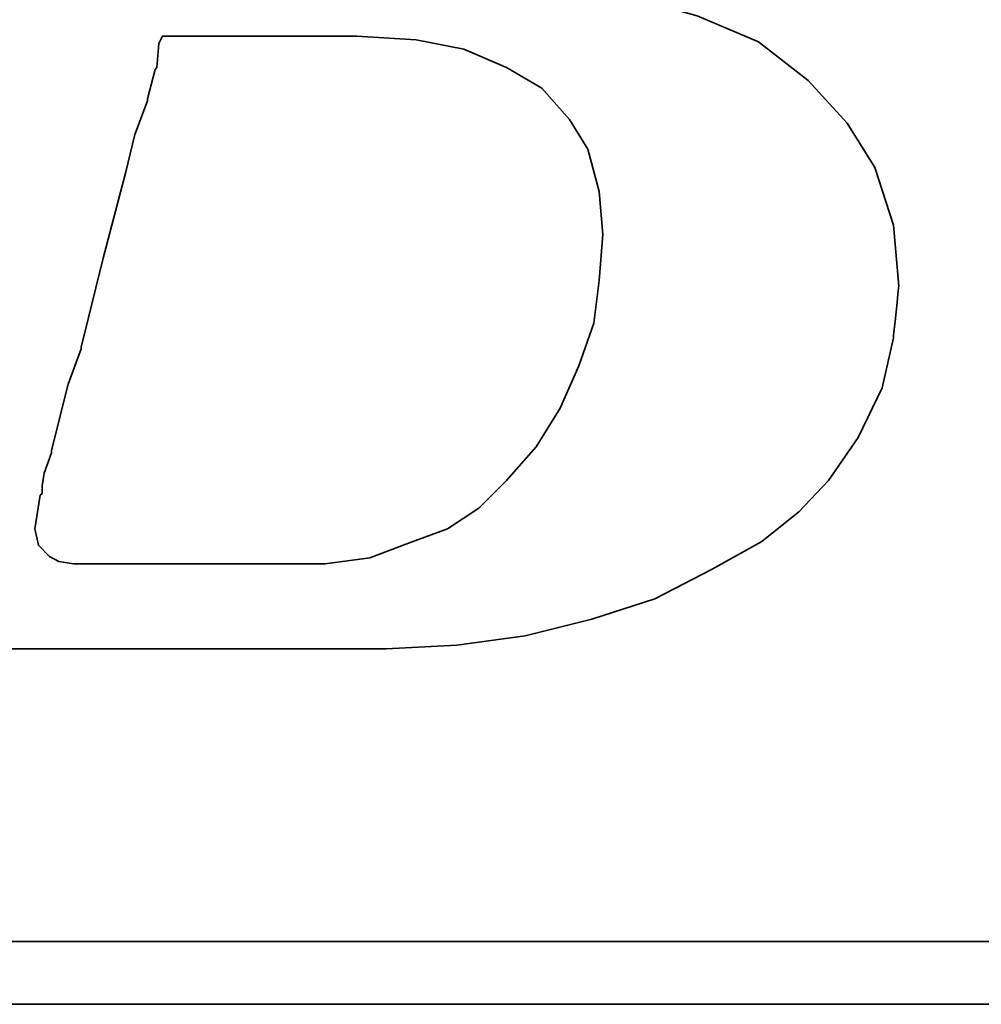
# Model space of a CAD drawing. Header units: millimetres. Extents: x -6 to 150, y -1 to 96.
# Tile 20 of 64: x 112.64 to 114.14, y 44.69 to 46.23. Entities that reach past the tile are written whole.
import ezdxf

# ---------------------------------------------------------------- set-up
doc = ezdxf.new("R2010")
doc.units = ezdxf.units.MM
doc.header["$LTSCALE"] = 0.1
doc.layers.add('layer 1', color=7, linetype='CONTINUOUS')

msp = doc.modelspace()

# ---------------------------------------------------------------- linework, layer by layer
at = {"layer": 'layer 1', "color": 1, "lineweight": 35}
for points, knots in [([(112.2439, 45.4656), (112.2439, 45.4656), (112.2211, 45.4137), (112.2211, 45.4137), (112.2211, 45.4137), (112.2211, 45.4137), (112.2181, 45.408), (112.2181, 45.408), (112.2181, 45.408), (112.2181, 45.408), (112.2181, 45.405), (112.2181, 45.405), (112.2181, 45.405), (112.2181, 45.405), (112.1839, 45.3708), (112.1839, 45.3708), (112.1839, 45.3708), (112.1839, 45.3708), (112.1809, 45.3708), (112.1809, 45.3708), (112.1809, 45.3708), (112.1809, 45.3708), (112.1779, 45.3678), (112.1779, 45.3678), (112.1779, 45.3678), (112.1779, 45.3678), (112.1317, 45.3447), (112.1317, 45.3447), (112.1317, 45.3447), (112.1317, 45.3447), (112.1263, 45.3447), (112.1263, 45.3447), (112.1263, 45.3447), (112.1263, 45.3447), (112.1233, 45.342), (112.1233, 45.342), (112.1233, 45.342), (112.1233, 45.342), (112.0711, 45.336), (112.0711, 45.336), (112.0711, 45.336), (112.0711, 45.336), (112.0687, 45.336), (112.0687, 45.336), (112.0687, 45.336), (112.0687, 45.336), (112.0627, 45.336), (112.0627, 45.336), (112.0627, 45.336), (112.0627, 45.336), (112.0453, 45.336), (112.0453, 45.336), (112.0453, 45.336), (112.0453, 45.336), (111.9991, 45.336), (111.9991, 45.336), (111.9991, 45.336), (111.9991, 45.336), (111.9535, 45.336), (111.9535, 45.336), (111.9535, 45.336), (111.9535, 45.336), (111.9475, 45.336), (111.9475, 45.336), (111.9475, 45.336), (111.9475, 45.336), (111.9475, 45.3333), (111.9475, 45.3333), (111.9475, 45.3333), (111.9475, 45.3333), (111.9445, 45.3303), (111.9445, 45.3303), (111.9445, 45.3303), (111.9445, 45.3303), (111.9331, 45.2874), (111.9331, 45.2874), (111.9331, 45.2874), (111.9331, 45.2874), (111.9247, 45.2469), (111.9247, 45.2469), (111.9247, 45.2469), (111.9247, 45.2469), (111.9301, 45.2469), (111.9301, 45.2469), (111.9301, 45.2469), (111.9301, 45.2469), (111.9535, 45.2469), (111.9535, 45.2469), (111.9535, 45.2469), (111.9535, 45.2469), (112.0165, 45.2469), (112.0165, 45.2469), (112.0165, 45.2469), (112.0165, 45.2469), (112.1032, 45.2469), (112.1032, 45.2469), (112.1032, 45.2469), (112.1032, 45.2469), (112.2007, 45.2469), (112.2007, 45.2469), (112.2007, 45.2469), (112.2007, 45.2469), (112.3159, 45.2469), (112.3159, 45.2469), (112.3159, 45.2469), (112.3159, 45.2469), (112.5523, 45.2469), (112.5523, 45.2469), (112.5523, 45.2469), (112.5523, 45.2469), (112.7941, 45.2469), (112.7941, 45.2469), (112.7941, 45.2469), (112.7941, 45.2469), (112.9093, 45.2469), (112.9093, 45.2469), (112.9093, 45.2469), (112.9093, 45.2469), (113.0071, 45.2469), (113.0071, 45.2469), (113.0071, 45.2469), (113.0071, 45.2469), (113.0935, 45.2469), (113.0935, 45.2469), (113.0935, 45.2469), (113.0935, 45.2469), (113.1565, 45.2469), (113.1565, 45.2469), (113.1565, 45.2469), (113.1565, 45.2469), (113.1799, 45.2469), (113.1799, 45.2469), (113.1799, 45.2469), (113.1799, 45.2469), (113.1973, 45.2469), (113.1973, 45.2469), (113.1973, 45.2469), (113.1973, 45.2469), (113.2087, 45.2469), (113.2087, 45.2469), (113.2087, 45.2469), (113.2087, 45.2469), (113.2141, 45.2469), (113.2141, 45.2469), (113.2141, 45.2469), (113.2141, 45.2469), (113.3239, 45.2526), (113.3239, 45.2526), (113.3239, 45.2526), (113.3239, 45.2526), (113.4301, 45.267), (113.4301, 45.267), (113.4301, 45.267), (113.4301, 45.267), (113.5339, 45.2928), (113.5339, 45.2928), (113.5339, 45.2928), (113.5339, 45.2928), (113.6317, 45.3246), (113.6317, 45.3246), (113.6317, 45.3246), (113.6317, 45.3246), (113.7211, 45.3708), (113.7211, 45.3708), (113.7211, 45.3708), (113.7211, 45.3708), (113.7985, 45.4137), (113.7985, 45.4137), (113.7985, 45.4137), (113.7985, 45.4137), (113.8561, 45.4599), (113.8561, 45.4599), (113.8561, 45.4599), (113.8561, 45.4599), (113.9023, 45.5088), (113.9023, 45.5088), (113.9023, 45.5088), (113.9023, 45.5088), (113.9485, 45.5754), (113.9485, 45.5754), (113.9485, 45.5754), (113.9485, 45.5754), (113.9857, 45.6528), (113.9857, 45.6528), (113.9857, 45.6528), (113.9857, 45.6528), (114.0031, 45.7308), (114.0031, 45.7308), (114.0031, 45.7308), (114.0031, 45.7308), (114.0115, 45.8112), (114.0115, 45.8112), (114.0115, 45.8112), (114.0115, 45.8112), (114.0031, 45.906), (114.0031, 45.906), (114.0031, 45.906), (114.0031, 45.906), (113.9743, 45.9954), (113.9743, 45.9954), (113.9743, 45.9954), (113.9743, 45.9954), (113.9311, 46.0644), (113.9311, 46.0644), (113.9311, 46.0644), (113.9311, 46.0644), (113.8705, 46.131), (113.8705, 46.131), (113.8705, 46.131), (113.8705, 46.131), (113.7931, 46.191), (113.7931, 46.191), (113.7931, 46.191), (113.7931, 46.191), (113.6977, 46.2315), (113.6977, 46.2315), (113.6977, 46.2315), (113.6977, 46.2315), (113.5855, 46.263), (113.5855, 46.263), (113.5855, 46.263), (113.5855, 46.263), (113.4589, 46.2834), (113.4589, 46.2834), (113.4589, 46.2834), (113.4589, 46.2834), (113.3239, 46.3038), (113.3239, 46.3038), (113.3239, 46.3038), (113.3239, 46.3038), (113.4619, 46.3236), (113.4619, 46.3236), (113.4619, 46.3236), (113.4619, 46.3236), (113.5423, 46.335), (113.5423, 46.335), (113.5423, 46.335), (113.5423, 46.335), (113.6203, 46.3494), (113.6203, 46.3494), (113.6203, 46.3494), (113.6203, 46.3494), (113.6953, 46.3695), (113.6953, 46.3695), (113.6953, 46.3695), (113.6953, 46.3695), (113.7583, 46.3926), (113.7583, 46.3926), (113.7583, 46.3926), (113.7583, 46.3926), (113.8219, 46.413), (113.8219, 46.413), (113.8219, 46.413), (113.8219, 46.413), (113.8705, 46.4418), (113.8705, 46.4418), (113.8705, 46.4418), (113.8705, 46.4418), (113.9167, 46.4676), (113.9167, 46.4676), (113.9167, 46.4676), (113.9167, 46.4676), (113.9572, 46.5024), (113.9572, 46.5024), (113.9572, 46.5024), (113.9572, 46.5024), (114.0235, 46.5744), (114.0235, 46.5744), (114.0235, 46.5744), (114.0235, 46.5744), (114.0721, 46.6488), (114.0721, 46.6488), (114.0721, 46.6488), (114.0721, 46.6488), (114.0955, 46.7412), (114.0955, 46.7412), (114.0955, 46.7412), (114.0955, 46.7412), (114.1039, 46.8303), (114.1039, 46.8303), (114.1039, 46.8303), (114.1039, 46.8303), (114.0979, 46.9194), (114.0979, 46.9194), (114.0979, 46.9194), (114.0979, 46.9194), (114.0721, 47.0004), (114.0721, 47.0004), (114.0721, 47.0004), (114.0721, 47.0004), (114.0289, 47.0664), (114.0289, 47.0664), (114.0289, 47.0664), (114.0289, 47.0664), (113.9626, 47.1324), (113.9626, 47.1324), (113.9626, 47.1324), (113.9626, 47.1324), (113.8822, 47.1816), (113.8822, 47.1816), (113.8822, 47.1816), (113.8822, 47.1816), (113.7871, 47.2164), (113.7871, 47.2164), (113.7871, 47.2164), (113.7871, 47.2164), (113.6749, 47.2362), (113.6749, 47.2362), (113.6749, 47.2362), (113.6749, 47.2362), (113.5423, 47.2476), (113.5423, 47.2476), (113.5423, 47.2476), (113.5423, 47.2476), (113.5309, 47.2476), (113.5309, 47.2476), (113.5309, 47.2476), (113.5309, 47.2476), (113.4907, 47.2476), (113.4907, 47.2476), (113.4907, 47.2476), (113.4907, 47.2476), (113.4331, 47.2476), (113.4331, 47.2476), (113.4331, 47.2476), (113.4331, 47.2476), (113.3581, 47.2476), (113.3581, 47.2476), (113.3581, 47.2476), (113.3581, 47.2476), (113.2663, 47.2476), (113.2663, 47.2476), (113.2663, 47.2476), (113.2663, 47.2476), (113.1685, 47.2476), (113.1685, 47.2476), (113.1685, 47.2476), (113.1685, 47.2476), (112.9492, 47.2476), (112.9492, 47.2476), (112.9492, 47.2476), (112.9492, 47.2476), (112.7305, 47.2476), (112.7305, 47.2476), (112.7305, 47.2476), (112.7305, 47.2476), (112.6327, 47.2476), (112.6327, 47.2476), (112.6327, 47.2476), (112.6327, 47.2476), (112.5409, 47.2476), (112.5409, 47.2476), (112.5409, 47.2476), (112.5409, 47.2476), (112.4659, 47.2476), (112.4659, 47.2476), (112.4659, 47.2476), (112.4659, 47.2476), (112.4056, 47.2476), (112.4056, 47.2476), (112.4056, 47.2476), (112.4056, 47.2476), (112.3735, 47.2476), (112.3735, 47.2476), (112.3735, 47.2476), (112.3735, 47.2476), (112.3735, 47.2449), (112.3735, 47.2449), (112.3735, 47.2449), (112.3735, 47.2449), (112.3705, 47.2422), (112.3705, 47.2422), (112.3705, 47.2422), (112.3705, 47.2422), (112.3591, 47.196), (112.3591, 47.196), (112.3591, 47.196), (112.3591, 47.196), (112.3507, 47.1588), (112.3507, 47.1588), (112.3507, 47.1588), (112.3507, 47.1588), (112.4137, 47.1588), (112.4137, 47.1588), (112.4137, 47.1588), (112.4137, 47.1588), (112.4713, 47.1588), (112.4713, 47.1588), (112.4713, 47.1588), (112.4713, 47.1588), (112.489, 47.1588), (112.489, 47.1588), (112.489, 47.1588), (112.489, 47.1588), (112.4944, 47.1588), (112.4944, 47.1588), (112.4944, 47.1588), (112.4944, 47.1588), (112.5349, 47.1588), (112.5349, 47.1588), (112.5349, 47.1588), (112.5349, 47.1588), (112.5379, 47.1588), (112.5379, 47.1588), (112.5379, 47.1588), (112.5379, 47.1588), (112.5409, 47.1555), (112.5409, 47.1555), (112.5409, 47.1555), (112.5409, 47.1555), (112.5667, 47.1498), (112.5667, 47.1498), (112.5667, 47.1498), (112.5667, 47.1498), (112.5955, 47.1444), (112.5955, 47.1444), (112.5955, 47.1444), (112.5955, 47.1444), (112.5979, 47.1444), (112.5979, 47.1444), (112.5979, 47.1444), (112.5979, 47.1444), (112.6153, 47.1384), (112.6153, 47.1384), (112.6153, 47.1384), (112.6153, 47.1384), (112.6213, 47.1384), (112.6213, 47.1384), (112.6213, 47.1384), (112.6213, 47.1384), (112.6243, 47.1324), (112.6243, 47.1324), (112.6243, 47.1324), (112.6243, 47.1324), (112.6441, 47.1093), (112.6441, 47.1093), (112.6441, 47.1093), (112.6441, 47.1093), (112.6471, 47.1066), (112.6471, 47.1066), (112.6471, 47.1066), (112.6471, 47.1066), (112.6471, 47.1036), (112.6471, 47.1036), (112.6471, 47.1036), (112.6471, 47.1036), (112.6585, 47.0694), (112.6585, 47.0694), (112.6585, 47.0694), (112.6585, 47.0694), (112.6615, 47.0634), (112.6615, 47.0634), (112.6615, 47.0634), (112.6615, 47.0634), (112.6585, 47.058), (112.6585, 47.058), (112.6585, 47.058), (112.6585, 47.058), (112.6501, 47.0088), (112.6501, 47.0088), (112.6501, 47.0088), (112.6501, 47.0088), (112.6501, 46.9914), (112.6501, 46.9914), (112.6501, 46.9914), (112.6501, 46.9914), (112.6501, 46.9884), (112.6501, 46.9884), (112.6501, 46.9884), (112.6501, 46.9884), (112.6471, 46.986), (112.6471, 46.986), (112.6471, 46.986), (112.6471, 46.986), (112.6414, 46.9686), (112.6414, 46.9686), (112.6414, 46.9686), (112.6414, 46.9686), (112.6327, 46.9428), (112.6327, 46.9428), (112.6327, 46.9428), (112.6327, 46.9428), (112.6243, 46.908), (112.6243, 46.908), (112.6243, 46.908), (112.6243, 46.908), (112.6123, 46.8678), (112.6123, 46.8678), (112.6123, 46.8678), (112.6123, 46.8678), (112.5865, 46.7697), (112.5865, 46.7697), (112.5865, 46.7697), (112.5865, 46.7697), (112.5553, 46.6488), (112.5553, 46.6488), (112.5553, 46.6488), (112.5553, 46.6488), (112.5205, 46.5192), (112.5205, 46.5192), (112.5205, 46.5192), (112.5205, 46.5192), (112.4455, 46.2399), (112.4455, 46.2399), (112.4455, 46.2399), (112.4455, 46.2399), (112.3705, 45.9582), (112.3705, 45.9582), (112.3705, 45.9582), (112.3705, 45.9582), (112.3363, 45.8256), (112.3363, 45.8256), (112.3363, 45.8256), (112.3363, 45.8256), (112.3045, 45.7104), (112.3045, 45.7104), (112.3045, 45.7104), (112.3045, 45.7104), (112.2787, 45.6123), (112.2787, 45.6123), (112.2787, 45.6123), (112.2787, 45.6123), (112.27, 45.5721), (112.27, 45.5721), (112.27, 45.5721), (112.27, 45.5721), (112.2613, 45.5349), (112.2613, 45.5349), (112.2613, 45.5349), (112.2613, 45.5349), (112.2613, 45.5322), (112.2613, 45.5322), (112.2613, 45.5322), (112.2613, 45.5322), (112.2529, 45.5088), (112.2529, 45.5088), (112.2529, 45.5088), (112.2529, 45.5088), (112.2469, 45.4857), (112.2469, 45.4857), (112.2469, 45.4857), (112.2469, 45.4857), (112.2469, 45.477), (112.2469, 45.477), (112.2469, 45.477), (112.2469, 45.477), (112.2469, 45.4716), (112.2469, 45.4716), (112.2469, 45.4716), (112.2469, 45.4716), (112.2469, 45.4686), (112.2469, 45.4686), (112.2469, 45.4686), (112.2469, 45.4686), (112.2439, 45.4656), (112.2439, 45.4656)], [0, 0, 0, 0, 0.007194, 0.007194, 0.007194, 0.007194, 0.014388, 0.014388, 0.014388, 0.014388, 0.021583, 0.021583, 0.021583, 0.021583, 0.028777, 0.028777, 0.028777, 0.028777, 0.035971, 0.035971, 0.035971, 0.035971, 0.043165, 0.043165, 0.043165, 0.043165, 0.05036, 0.05036, 0.05036, 0.05036, 0.057554, 0.057554, 0.057554, 0.057554, 0.064748, 0.064748, 0.064748, 0.064748, 0.071942, 0.071942, 0.071942, 0.071942, 0.079137, 0.079137, 0.079137, 0.079137, 0.086331, 0.086331, 0.086331, 0.086331, 0.093525, 0.093525, 0.093525, 0.093525, 0.100719, 0.100719, 0.100719, 0.100719, 0.107914, 0.107914, 0.107914, 0.107914, 0.115108, 0.115108, 0.115108, 0.115108, 0.122302, 0.122302, 0.122302, 0.122302, 0.129496, 0.129496, 0.129496, 0.129496, 0.136691, 0.136691, 0.136691, 0.136691, 0.143885, 0.143885, 0.143885, 0.143885, 0.151079, 0.151079, 0.151079, 0.151079, 0.158273, 0.158273, 0.158273, 0.158273, 0.165468, 0.165468, 0.165468, 0.165468, 0.172662, 0.172662, 0.172662, 0.172662, 0.179856, 0.179856, 0.179856, 0.179856, 0.18705, 0.18705, 0.18705, 0.18705, 0.194245, 0.194245, 0.194245, 0.194245, 0.201439, 0.201439, 0.201439, 0.201439, 0.208633, 0.208633, 0.208633, 0.208633, 0.215827, 0.215827, 0.215827, 0.215827, 0.223022, 0.223022, 0.223022, 0.223022, 0.230216, 0.230216, 0.230216, 0.230216, 0.23741, 0.23741, 0.23741, 0.23741, 0.244604, 0.244604, 0.244604, 0.244604, 0.251799, 0.251799, 0.251799, 0.251799, 0.258993, 0.258993, 0.258993, 0.258993, 0.266187, 0.266187, 0.266187, 0.266187, 0.273381, 0.273381, 0.273381, 0.273381, 0.280576, 0.280576, 0.280576, 0.280576, 0.28777, 0.28777, 0.28777, 0.28777, 0.294964, 0.294964, 0.294964, 0.294964, 0.302158, 0.302158, 0.302158, 0.302158, 0.309353, 0.309353, 0.309353, 0.309353, 0.316547, 0.316547, 0.316547, 0.316547, 0.323741, 0.323741, 0.323741, 0.323741, 0.330935, 0.330935, 0.330935, 0.330935, 0.338129, 0.338129, 0.338129, 0.33813, 0.345324, 0.345324, 0.345324, 0.345324, 0.352518, 0.352518, 0.352518, 0.352518, 0.359712, 0.359712, 0.359712, 0.359712, 0.366906, 0.366906, 0.366906, 0.366906, 0.374101, 0.374101, 0.374101, 0.374101, 0.381295, 0.381295, 0.381295, 0.381295, 0.388489, 0.388489, 0.388489, 0.388489, 0.395683, 0.395683, 0.395683, 0.395683, 0.402878, 0.402878, 0.402878, 0.402878, 0.410072, 0.410072, 0.410072, 0.410072, 0.417266, 0.417266, 0.417266, 0.417266, 0.42446, 0.42446, 0.42446, 0.42446, 0.431655, 0.431655, 0.431655, 0.431655, 0.438849, 0.438849, 0.438849, 0.438849, 0.446043, 0.446043, 0.446043, 0.446043, 0.453237, 0.453237, 0.453237, 0.453237, 0.460432, 0.460432, 0.460432, 0.460432, 0.467626, 0.467626, 0.467626, 0.467626, 0.47482, 0.47482, 0.47482, 0.47482, 0.482014, 0.482014, 0.482014, 0.482014, 0.489209, 0.489209, 0.489209, 0.489209, 0.496403, 0.496403, 0.496403, 0.496403, 0.503597, 0.503597, 0.503597, 0.503597, 0.510791, 0.510791, 0.510791, 0.510791, 0.517986, 0.517986, 0.517986, 0.517986, 0.52518, 0.52518, 0.52518, 0.52518, 0.532374, 0.532374, 0.532374, 0.532374, 0.539568, 0.539568, 0.539568, 0.539568, 0.546763, 0.546763, 0.546763, 0.546763, 0.553957, 0.553957, 0.553957, 0.553957, 0.561151, 0.561151, 0.561151, 0.561151, 0.568345, 0.568345, 0.568345, 0.568345, 0.57554, 0.57554, 0.57554, 0.57554, 0.582734, 0.582734, 0.582734, 0.582734, 0.589928, 0.589928, 0.589928, 0.589928, 0.597122, 0.597122, 0.597122, 0.597122, 0.604317, 0.604317, 0.604317, 0.604317, 0.611511, 0.611511, 0.611511, 0.611511, 0.618705, 0.618705, 0.618705, 0.618705, 0.625899, 0.625899, 0.625899, 0.625899, 0.633094, 0.633094, 0.633094, 0.633094, 0.640288, 0.640288, 0.640288, 0.640288, 0.647482, 0.647482, 0.647482, 0.647482, 0.654676, 0.654676, 0.654676, 0.654676, 0.661871, 0.661871, 0.661871, 0.661871, 0.669065, 0.669065, 0.669065, 0.669065, 0.676259, 0.676259, 0.676259, 0.676259, 0.683453, 0.683453, 0.683453, 0.683453, 0.690647, 0.690647, 0.690647, 0.690647, 0.697842, 0.697842, 0.697842, 0.697842, 0.705036, 0.705036, 0.705036, 0.705036, 0.71223, 0.71223, 0.71223, 0.71223, 0.719424, 0.719424, 0.719424, 0.719424, 0.726619, 0.726619, 0.726619, 0.726619, 0.733813, 0.733813, 0.733813, 0.733813, 0.741007, 0.741007, 0.741007, 0.741007, 0.748201, 0.748201, 0.748201, 0.748201, 0.755396, 0.755396, 0.755396, 0.755396, 0.76259, 0.76259, 0.76259, 0.76259, 0.769784, 0.769784, 0.769784, 0.769784, 0.776978, 0.776978, 0.776978, 0.776978, 0.784173, 0.784173, 0.784173, 0.784173, 0.791367, 0.791367, 0.791367, 0.791367, 0.798561, 0.798561, 0.798561, 0.798561, 0.805755, 0.805755, 0.805755, 0.805755, 0.81295, 0.81295, 0.81295, 0.81295, 0.820144, 0.820144, 0.820144, 0.820144, 0.827338, 0.827338, 0.827338, 0.827338, 0.834532, 0.834532, 0.834532, 0.834532, 0.841727, 0.841727, 0.841727, 0.841727, 0.848921, 0.848921, 0.848921, 0.848921, 0.856115, 0.856115, 0.856115, 0.856115, 0.863309, 0.863309, 0.863309, 0.863309, 0.870504, 0.870504, 0.870504, 0.870504, 0.877698, 0.877698, 0.877698, 0.877698, 0.884892, 0.884892, 0.884892, 0.884892, 0.892086, 0.892086, 0.892086, 0.892086, 0.899281, 0.899281, 0.899281, 0.899281, 0.906475, 0.906475, 0.906475, 0.906475, 0.913669, 0.913669, 0.913669, 0.913669, 0.920863, 0.920863, 0.920863, 0.920863, 0.928058, 0.928058, 0.928058, 0.928058, 0.935252, 0.935252, 0.935252, 0.935252, 0.942446, 0.942446, 0.942446, 0.942446, 0.94964, 0.94964, 0.94964, 0.94964, 0.956835, 0.956835, 0.956835, 0.956835, 0.964029, 0.964029, 0.964029, 0.964029, 0.971223, 0.971223, 0.971223, 0.971223, 0.978417, 0.978417, 0.978417, 0.978417, 0.985612, 0.985612, 0.985612, 0.985612, 0.992806, 0.992806, 0.992806, 0.992806, 1, 1, 1, 1]), ([(112.6786, 45.5004), (112.6786, 45.5004), (112.6786, 45.4887), (112.6786, 45.4887), (112.6786, 45.4887), (112.6786, 45.4887), (112.6759, 45.4857), (112.6759, 45.4857), (112.6759, 45.4857), (112.6759, 45.4857), (112.6675, 45.4338), (112.6675, 45.4338), (112.6675, 45.4338), (112.6675, 45.4338), (112.6729, 45.408), (112.6729, 45.408), (112.6729, 45.408), (112.6729, 45.408), (112.6903, 45.3906), (112.6903, 45.3906), (112.6903, 45.3906), (112.6903, 45.3906), (112.7047, 45.3825), (112.7047, 45.3825), (112.7047, 45.3825), (112.7047, 45.3825), (112.7275, 45.3792), (112.7275, 45.3792), (112.7275, 45.3792), (112.7275, 45.3792), (112.7653, 45.3792), (112.7653, 45.3792), (112.7653, 45.3792), (112.7653, 45.3792), (112.8055, 45.3792), (112.8055, 45.3792), (112.8055, 45.3792), (112.8055, 45.3792), (112.8169, 45.3792), (112.8169, 45.3792), (112.8169, 45.3792), (112.8169, 45.3792), (112.846, 45.3792), (112.846, 45.3792), (112.846, 45.3792), (112.846, 45.3792), (112.9261, 45.3792), (112.9261, 45.3792), (112.9261, 45.3792), (112.9261, 45.3792), (113.0071, 45.3792), (113.0071, 45.3792), (113.0071, 45.3792), (113.0071, 45.3792), (113.0359, 45.3792), (113.0359, 45.3792), (113.0359, 45.3792), (113.0359, 45.3792), (113.0443, 45.3792), (113.0443, 45.3792), (113.0443, 45.3792), (113.0443, 45.3792), (113.1193, 45.3792), (113.1193, 45.3792), (113.1193, 45.3792), (113.1193, 45.3792), (113.1883, 45.3882), (113.1883, 45.3882), (113.1883, 45.3882), (113.1883, 45.3882), (113.2489, 45.411), (113.2489, 45.411), (113.2489, 45.411), (113.2489, 45.411), (113.3095, 45.4338), (113.3095, 45.4338), (113.3095, 45.4338), (113.3095, 45.4338), (113.3581, 45.4656), (113.3581, 45.4656), (113.3581, 45.4656), (113.3581, 45.4656), (113.4013, 45.5088), (113.4013, 45.5088), (113.4013, 45.5088), (113.4013, 45.5088), (113.4475, 45.561), (113.4475, 45.561), (113.4475, 45.561), (113.4475, 45.561), (113.4847, 45.621), (113.4847, 45.621), (113.4847, 45.621), (113.4847, 45.621), (113.5135, 45.6873), (113.5135, 45.6873), (113.5135, 45.6873), (113.5135, 45.6873), (113.5369, 45.7536), (113.5369, 45.7536), (113.5369, 45.7536), (113.5369, 45.7536), (113.5453, 45.8196), (113.5453, 45.8196), (113.5453, 45.8196), (113.5453, 45.8196), (113.5513, 45.8916), (113.5513, 45.8916), (113.5513, 45.8916), (113.5513, 45.8916), (113.5453, 45.9582), (113.5453, 45.9582), (113.5453, 45.9582), (113.5453, 45.9582), (113.5279, 46.0242), (113.5279, 46.0242), (113.5279, 46.0242), (113.5279, 46.0242), (113.4991, 46.0701), (113.4991, 46.0701), (113.4991, 46.0701), (113.4991, 46.0701), (113.4559, 46.119), (113.4559, 46.119), (113.4559, 46.119), (113.4559, 46.119), (113.4013, 46.1511), (113.4013, 46.1511), (113.4013, 46.1511), (113.4013, 46.1511), (113.335, 46.1796), (113.335, 46.1796), (113.335, 46.1796), (113.335, 46.1796), (113.2606, 46.194), (113.2606, 46.194), (113.2606, 46.194), (113.2606, 46.194), (113.1685, 46.2), (113.1685, 46.2), (113.1685, 46.2), (113.1685, 46.2), (113.1625, 46.2), (113.1625, 46.2), (113.1625, 46.2), (113.1625, 46.2), (113.1511, 46.2), (113.1511, 46.2), (113.1511, 46.2), (113.1511, 46.2), (113.1163, 46.2), (113.1163, 46.2), (113.1163, 46.2), (113.1163, 46.2), (113.0701, 46.2), (113.0701, 46.2), (113.0701, 46.2), (113.0701, 46.2), (113.0128, 46.2), (113.0128, 46.2), (113.0128, 46.2), (113.0128, 46.2), (112.9549, 46.2), (112.9549, 46.2), (112.9549, 46.2), (112.9549, 46.2), (112.8973, 46.2), (112.8973, 46.2), (112.8973, 46.2), (112.8973, 46.2), (112.8661, 46.2), (112.8661, 46.2), (112.8661, 46.2), (112.8661, 46.2), (112.8604, 46.1886), (112.8604, 46.1886), (112.8604, 46.1886), (112.8604, 46.1886), (112.8571, 46.1511), (112.8571, 46.1511), (112.8571, 46.1511), (112.8571, 46.1511), (112.8547, 46.1478), (112.8547, 46.1478), (112.8547, 46.1478), (112.8547, 46.1478), (112.8427, 46.1022), (112.8427, 46.1022), (112.8427, 46.1022), (112.8427, 46.1022), (112.8427, 46.0992), (112.8427, 46.0992), (112.8427, 46.0992), (112.8427, 46.0992), (112.8229, 46.047), (112.8229, 46.047), (112.8229, 46.047), (112.8229, 46.047), (112.8085, 45.9867), (112.8085, 45.9867), (112.8085, 45.9867), (112.8085, 45.9867), (112.7737, 45.8544), (112.7737, 45.8544), (112.7737, 45.8544), (112.7737, 45.8544), (112.7395, 45.7161), (112.7395, 45.7161), (112.7395, 45.7161), (112.7395, 45.7161), (112.7395, 45.7134), (112.7395, 45.7134), (112.7395, 45.7134), (112.7395, 45.7134), (112.7194, 45.6588), (112.7194, 45.6588), (112.7194, 45.6588), (112.7194, 45.6588), (112.7047, 45.6009), (112.7047, 45.6009), (112.7047, 45.6009), (112.7047, 45.6009), (112.6933, 45.555), (112.6933, 45.555), (112.6933, 45.555), (112.6933, 45.555), (112.6933, 45.552), (112.6933, 45.552), (112.6933, 45.552), (112.6933, 45.552), (112.6819, 45.5202), (112.6819, 45.5202), (112.6819, 45.5202), (112.6819, 45.5202), (112.6786, 45.5004), (112.6786, 45.5004)], [0, 0, 0, 0, 0.016949, 0.016949, 0.016949, 0.016949, 0.033898, 0.033898, 0.033898, 0.033898, 0.050847, 0.050847, 0.050847, 0.050847, 0.067797, 0.067797, 0.067797, 0.067797, 0.084746, 0.084746, 0.084746, 0.084746, 0.101695, 0.101695, 0.101695, 0.101695, 0.118644, 0.118644, 0.118644, 0.118644, 0.135593, 0.135593, 0.135593, 0.135593, 0.152542, 0.152542, 0.152542, 0.152542, 0.169492, 0.169492, 0.169492, 0.169492, 0.186441, 0.186441, 0.186441, 0.186441, 0.20339, 0.20339, 0.20339, 0.20339, 0.220339, 0.220339, 0.220339, 0.220339, 0.237288, 0.237288, 0.237288, 0.237288, 0.254237, 0.254237, 0.254237, 0.254237, 0.271186, 0.271186, 0.271186, 0.271186, 0.288136, 0.288136, 0.288136, 0.288136, 0.305085, 0.305085, 0.305085, 0.305085, 0.322034, 0.322034, 0.322034, 0.322034, 0.338983, 0.338983, 0.338983, 0.338983, 0.355932, 0.355932, 0.355932, 0.355932, 0.372881, 0.372881, 0.372881, 0.372881, 0.389831, 0.389831, 0.389831, 0.389831, 0.40678, 0.40678, 0.40678, 0.40678, 0.423729, 0.423729, 0.423729, 0.423729, 0.440678, 0.440678, 0.440678, 0.440678, 0.457627, 0.457627, 0.457627, 0.457627, 0.474576, 0.474576, 0.474576, 0.474576, 0.491525, 0.491525, 0.491525, 0.491525, 0.508475, 0.508475, 0.508475, 0.508475, 0.525424, 0.525424, 0.525424, 0.525424, 0.542373, 0.542373, 0.542373, 0.542373, 0.559322, 0.559322, 0.559322, 0.559322, 0.576271, 0.576271, 0.576271, 0.576271, 0.59322, 0.59322, 0.59322, 0.59322, 0.610169, 0.610169, 0.610169, 0.61017, 0.627119, 0.627119, 0.627119, 0.627119, 0.644068, 0.644068, 0.644068, 0.644068, 0.661017, 0.661017, 0.661017, 0.661017, 0.677966, 0.677966, 0.677966, 0.677966, 0.694915, 0.694915, 0.694915, 0.694915, 0.711864, 0.711864, 0.711864, 0.711864, 0.728814, 0.728814, 0.728814, 0.728814, 0.745763, 0.745763, 0.745763, 0.745763, 0.762712, 0.762712, 0.762712, 0.762712, 0.779661, 0.779661, 0.779661, 0.779661, 0.79661, 0.79661, 0.79661, 0.79661, 0.813559, 0.813559, 0.813559, 0.813559, 0.830508, 0.830508, 0.830508, 0.830508, 0.847458, 0.847458, 0.847458, 0.847458, 0.864407, 0.864407, 0.864407, 0.864407, 0.881356, 0.881356, 0.881356, 0.881356, 0.898305, 0.898305, 0.898305, 0.898305, 0.915254, 0.915254, 0.915254, 0.915254, 0.932203, 0.932203, 0.932203, 0.932203, 0.949153, 0.949153, 0.949153, 0.949153, 0.966102, 0.966102, 0.966102, 0.966102, 0.983051, 0.983051, 0.983051, 0.983051, 1, 1, 1, 1]), ([(129.1114, 45.1518), (129.1114, 45.1518), (129.1114, 44.8149), (129.1114, 44.8149), (129.1114, 44.8149), (129.1114, 44.8149), (129.1114, 44.7918), (129.1114, 44.7918), (129.1114, 44.7918), (129.1114, 44.7918), (129.0883, 44.7918), (129.0883, 44.7918), (129.0883, 44.7918), (129.0883, 44.7918), (109.4029, 44.7918), (109.4029, 44.7918), (109.4029, 44.7918), (109.4029, 44.7918), (109.4029, 44.694), (109.4029, 44.694), (109.4029, 44.694), (109.4029, 44.694), (129.9493, 44.694), (129.9493, 44.694), (129.9493, 44.694), (129.9493, 44.694), (129.1114, 45.1518), (129.1114, 45.1518)], [0, 0, 0, 0, 0.142857, 0.142857, 0.142857, 0.142857, 0.285714, 0.285714, 0.285714, 0.285714, 0.428571, 0.428571, 0.428571, 0.428571, 0.571429, 0.571429, 0.571429, 0.571429, 0.714286, 0.714286, 0.714286, 0.714286, 0.857143, 0.857143, 0.857143, 0.857143, 1, 1, 1, 1])]:
    msp.add_open_spline(points, degree=3, knots=knots, dxfattribs=at)

doc.saveas('drawing.dxf')
